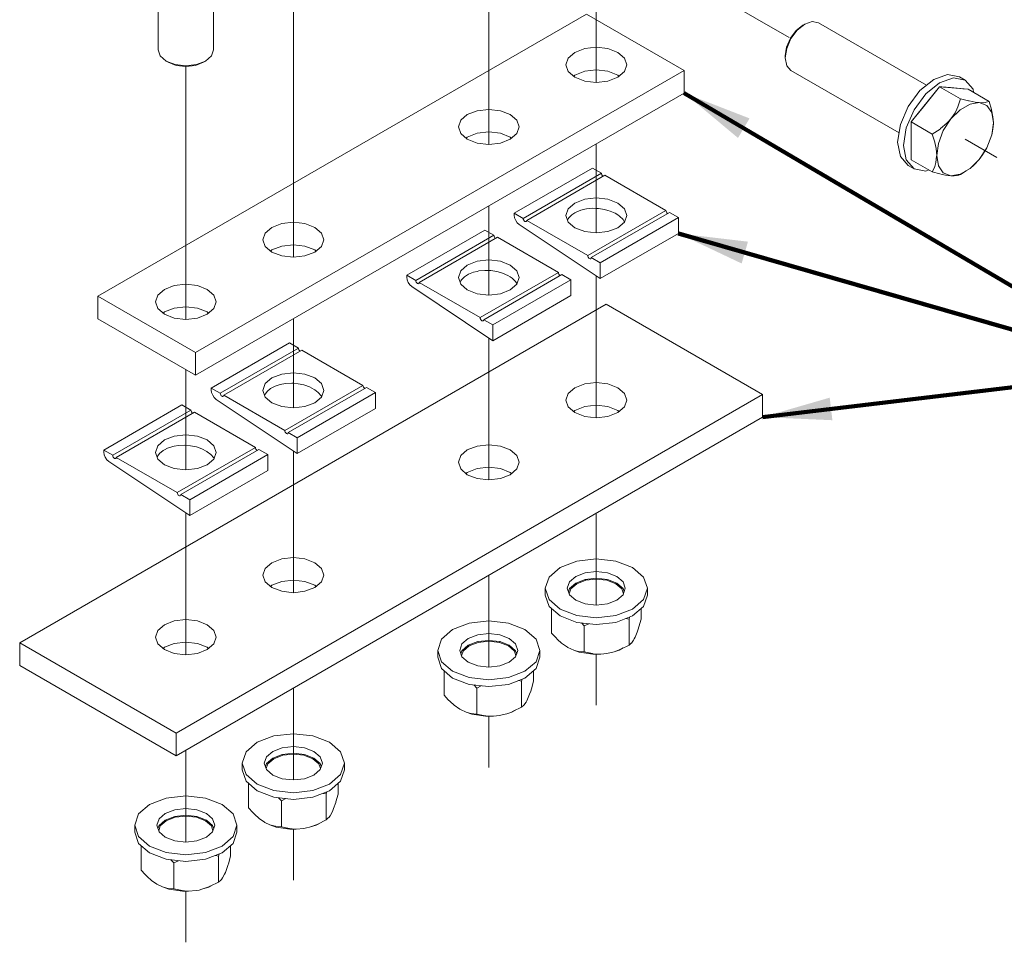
# Model space of a CAD drawing. Header units: millimetres. Extents: x -1413 to 6997, y -739331 to -733391.
# Tile 6 of 47: x 3422 to 3779, y -735919 to -735585. Entities that reach past the tile are written whole.
import ezdxf

# ---------------------------------------------------------------- set-up
doc = ezdxf.new("R2010")
doc.units = ezdxf.units.MM
doc.header["$MEASUREMENT"] = 0
doc.linetypes.add('DGN Style 4', pattern=[476.125756, 237.914182, -118.957091, 0.297393, -118.957091])
doc.layers.add('ENG STEEL', color=5, linetype='Continuous', lineweight=0)
doc.layers.add('Side Slip Cradle Stbd', color=7, linetype='Continuous', lineweight=0)
doc.styles.add('Style-ENGINEERING_0', font='ENGINEERING.shx')
doc.dimstyles.new('MetricMM', dxfattribs={"dimtxt": 3, "dimasz": 3, "dimexe": 1.5, "dimexo": 1.5, "dimgap": 1.5, "dimtad": 1, "dimdec": 0, "dimzin": 7, "dimtxsty": 'Style-ENGINEERING_0', "dimcen": 0.09, "dimclrd": 1, "dimclre": 1, "dimclrt": 7, "dimadec": 0, "dimazin": 3, "dimtfac": 1, "dimtdec": 0, "dimtofl": 0, "dimtmove": 0, "dimatfit": 3, "dimfxl": 1, "dimtzin": 7, "dimlwd": -1, "dimlwe": 0, "dimarcsym": 0})

# ---------------------------------------------------------------- blocks, each defined once
blk = doc.blocks.new('*U59')
at = {"color": 1, "linetype": 'DGN Style 4', "lineweight": 0}
for p, q in [((702.84, 888.09), (909.36, 768.86)), ((839.16, 843.58), (839.16, 752.91)), ((800.27, 821.95), (800.27, 730.46)), ((729.56, 781.12), (729.56, 689.63)), ((690.67, 758.67), (690.67, 667.18)), ((839.16, 730.69), (839.16, 698.44)), ((972.55, 732.37), (984.08, 725.72)), ((800.27, 708.23), (800.27, 675.99)), ((839.16, 682.88), (839.16, 631.59)), ((729.56, 667.41), (729.56, 635.16)), ((800.27, 660.42), (800.27, 609.14)), ((690.67, 649.04), (690.67, 612.71)), ((729.56, 619.6), (729.56, 568.31)), ((690.67, 597.15), (690.67, 545.86)), ((839.16, 597.12), (839.16, 563.83)), ((800.27, 574.66), (800.27, 541.38)), ((839.16, 546.06), (839.16, 527.56)), ((729.56, 533.84), (729.56, 500.56)), ((800.27, 523.6), (800.27, 505.1)), ((690.67, 511.38), (690.67, 478.1)), ((729.56, 482.78), (729.56, 464.28)), ((690.67, 460.33), (690.67, 441.82))]:
    blk.add_line(p, q, dxfattribs=at)
at = {"layer": 'ENG STEEL', "color": 252, "linetype": 'Continuous', "lineweight": 0}
for p, q in [((700.67, 795.77), (700.67, 764.68)), ((700.67, 764.68), (699.91, 762.47)), ((953.09, 738.6), (963.36, 751.37)), ((963.36, 751.37), (973.63, 750.45)), ((963.36, 751.37), (970.96, 746.98)), ((981.23, 746.06), (973.63, 750.45)), ((973.8, 746.28), (973.99, 746.23)), ((977.69, 745.6), (974.36, 745.09)), ((977.69, 745.6), (979.23, 745.56)), ((982.21, 741.98), (980.4, 744.55)), ((981.23, 746.06), (982.12, 743.13)), ((967.42, 739.68), (968.96, 741.95)), ((953.09, 724.91), (953.09, 738.6)), ((960.7, 734.21), (953.09, 738.6)), ((960.7, 734.21), (963.53, 736.05)), ((961.59, 731.28), (960.7, 734.21)), ((963.53, 736.05), (963.72, 736.18)), ((962.9, 730.83), (962.29, 726.45)), ((977.69, 725.07), (980.4, 729.27)), ((960.7, 720.52), (953.09, 724.91)), ((962.29, 726.45), (962.9, 722.77)), ((977.69, 725.07), (974.36, 721.75)), ((977.69, 725.07), (975.75, 723.02)), ((958.35, 720.84), (959.47, 721.23)), ((960.7, 720.52), (961.38, 721.89)), ((963.46, 719.85), (960.7, 720.52)), ((961.38, 721.89), (961.59, 722.54)), ((970.96, 719.6), (969.97, 719.24)), ((972.97, 720.94), (970.96, 719.6)), ((839.16, 575.96), (835.14, 575.5)), ((839.16, 573.51), (839.29, 573.49)), ((835.14, 573.05), (835.34, 573.07)), ((843.18, 573.05), (843.24, 573.02)), ((846.58, 571.73), (848.86, 569.77)), ((849.24, 568.67), (848.86, 569.77)), ((822.96, 553.71), (822.96, 562.58)), ((846.24, 560.03), (852.24, 562.34)), ((851.01, 558.77), (851.22, 559.5)), ((855.35, 558.72), (855.35, 562.58)), ((833.77, 557.38), (834.82, 556.26)), ((834.82, 556.26), (836.43, 557.08)), ((834.82, 546.87), (834.82, 556.26)), ((849.87, 558.98), (851.01, 558.77)), ((851.01, 558.77), (851.01, 549.37)), ((800.27, 553.5), (796.25, 553.04)), ((824.49, 552.04), (822.96, 553.71)), ((852.91, 551.66), (853.18, 552.21)), ((853.18, 552.21), (853.92, 554.02)), ((796.25, 550.59), (796.45, 550.62)), ((800.27, 551.05), (800.4, 551.04)), ((804.29, 550.59), (804.35, 550.57)), ((807.69, 549.28), (809.97, 547.31)), ((810.35, 546.22), (809.97, 547.31)), ((831, 547.49), (832.61, 547.07)), ((832.61, 547.07), (832.73, 547.04)), ((832.73, 547.04), (834.82, 546.87)), ((834.82, 546.87), (837.84, 546.27)), ((837.93, 546.03), (837.92, 546.03)), ((842.92, 546.29), (842.91, 546.29)), ((845.66, 546.93), (842.92, 546.29)), ((842.92, 546.29), (842.92, 546.29)), ((847.46, 547.51), (847.46, 547.51)), ((784.07, 531.26), (784.07, 540.13)), ((807.35, 537.57), (813.35, 539.89)), ((816.46, 536.27), (816.46, 540.13)), ((794.88, 534.93), (795.93, 533.81)), ((795.93, 533.81), (797.54, 534.63)), ((810.97, 536.52), (812.12, 536.31)), ((812.12, 536.31), (812.33, 537.05)), ((812.12, 536.31), (812.12, 526.92)), ((785.6, 529.59), (784.07, 531.26)), ((795.93, 524.41), (795.93, 533.81)), ((814.29, 529.76), (815.03, 531.56)), ((814.02, 529.2), (814.29, 529.76)), ((792.11, 525.03), (793.72, 524.62)), ((793.72, 524.62), (793.84, 524.59)), ((793.84, 524.59), (795.93, 524.41)), ((795.93, 524.41), (798.95, 523.81)), ((804.03, 523.83), (804.02, 523.83)), ((806.76, 524.48), (804.03, 523.83)), ((804.03, 523.83), (804.03, 523.83)), ((808.57, 525.05), (808.57, 525.05)), ((799.04, 523.58), (799.03, 523.58)), ((719.06, 506.62), (719.86, 508.94)), ((719.86, 506.49), (719.48, 505.39)), ((719.82, 506.37), (719.86, 506.49)), ((739.22, 506.52), (739.26, 506.49)), ((748.06, 506.62), (746.65, 502.53)), ((746.65, 502.53), (742.64, 499.06)), ((713.36, 490.43), (713.36, 499.3)), ((745.75, 495.44), (745.75, 499.3)), ((722.48, 494.3), (716.48, 496.62)), ((741.41, 495.49), (740.3, 495.71)), ((741.63, 496.23), (741.41, 495.49)), ((741.41, 495.49), (741.41, 486.09)), ((745.75, 495.44), (744.94, 492.63)), ((724.17, 494.11), (725.22, 492.98)), ((726.87, 493.8), (725.22, 492.98)), ((725.22, 483.59), (725.22, 492.98)), ((713.36, 490.43), (714.89, 488.76)), ((715.56, 488.14), (714.89, 488.76)), ((742.85, 487.58), (743.58, 488.93)), ((680.17, 484.16), (680.97, 486.48)), ((738.4, 484.56), (738.39, 484.56)), ((680.97, 484.03), (680.59, 482.94)), ((680.93, 483.92), (680.97, 484.03)), ((700.33, 484.07), (700.37, 484.03)), ((709.17, 484.16), (707.76, 480.08)), ((723.13, 483.76), (725.22, 483.59)), ((728.33, 482.75), (728.32, 482.75)), ((733.31, 483.01), (730.58, 482.81)), ((734.33, 483.2), (733.31, 483.01)), ((733.31, 483.01), (733.31, 483.01)), ((707.76, 480.08), (703.75, 476.61)), ((674.47, 467.98), (674.47, 476.85)), ((683.59, 471.85), (677.58, 474.16)), ((702.74, 473.77), (702.52, 473.04)), ((706.86, 472.99), (706.86, 476.85)), ((685.28, 471.65), (686.33, 470.53)), ((687.98, 471.34), (686.33, 470.53)), ((686.33, 461.13), (686.33, 470.53)), ((702.52, 473.04), (701.4, 473.26)), ((702.52, 473.04), (702.52, 463.64)), ((706.86, 472.99), (706.05, 470.18)), ((674.47, 467.98), (676, 466.31)), ((676.67, 465.69), (676, 466.31)), ((703.96, 465.12), (704.69, 466.48)), ((684.24, 461.31), (686.33, 461.13)), ((689.44, 460.3), (689.43, 460.3)), ((694.42, 460.55), (691.68, 460.35)), ((695.44, 460.74), (694.42, 460.55)), ((694.42, 460.55), (694.42, 460.55)), ((699.51, 462.11), (699.5, 462.11))]:
    blk.add_line(p, q, dxfattribs=at)
at = {"layer": 'ENG STEEL', "color": 252, "linetype": 'Continuous', "lineweight": 0, "flags": 128}
for points in [[(699.91, 762.47), (697.74, 760.6), (697.03, 760.19), (694.11, 759.07), (690.67, 758.67), (687.22, 759.07), (684.3, 760.19), (683.6, 760.6), (681.43, 762.47), (680.67, 764.68), (680.67, 799.85)], [(907.5, 762.58), (907.98, 765.68), (909.36, 768.86), (911.43, 771.64), (913.86, 773.61), (914.57, 774.02), (917.28, 774.96), (919.57, 774.51), (958.67, 751.94)], [(907.5, 761.77), (908.04, 765.2), (909.57, 768.74), (911.86, 771.83), (914.57, 774.02)], [(948.67, 734.62), (909.57, 757.19), (908.04, 758.95), (907.5, 761.77), (907.5, 762.58)], [(697.74, 760.6), (694.49, 759.35), (690.67, 758.91), (686.84, 759.35), (683.6, 760.6)], [(958.35, 720.84), (954.11, 721.66), (951.99, 722.89), (949.15, 726.15), (948.16, 731.35), (949.15, 737.71), (951.99, 744.25), (956.23, 749.97), (961.24, 754.01), (966.24, 755.75), (970.49, 754.93), (972.61, 753.7), (975.45, 750.44), (975.67, 749.27)], [(954.11, 721.66), (951.27, 724.92), (950.28, 730.13), (951.27, 736.48), (954.11, 743.02), (958.35, 748.75), (963.36, 752.79), (968.37, 754.53), (972.61, 753.7)], [(973.63, 750.45), (973.63, 750.45), (971.77, 750.62), (970.88, 750.7), (968.48, 750.91), (967.32, 751.02), (964.12, 751.3), (963.36, 751.37), (960.42, 747.72), (959.4, 746.44), (956.99, 743.44), (955.84, 742.02), (953.09, 738.6), (953.09, 737.61), (953.09, 736.66), (953.09, 733.24), (953.09, 731.75), (953.09, 728.23), (953.09, 726.84), (953.09, 724.91), (953.09, 724.91)], [(974.36, 745.09), (970.75, 743), (967.42, 739.68)], [(968.96, 741.95), (969.63, 743.26), (969.94, 744.12), (970.96, 746.98), (973.8, 746.28)], [(973.99, 746.23), (976.26, 745.79), (977.01, 745.68), (977.69, 745.6), (980.4, 744.55)], [(979.23, 745.56), (979.9, 745.63), (980.21, 745.73), (981.23, 746.06)], [(982.12, 743.13), (982.16, 742.98), (982.66, 740.46), (982.82, 738.3), (982.82, 738.07), (982.6, 735.95), (982.21, 733.92), (980.4, 729.27), (978.88, 726.77), (978.3, 725.89), (977.69, 725.07)], [(982.21, 733.92), (982.82, 738.3), (982.21, 741.98)], [(963.72, 736.18), (966, 738.11), (966.75, 738.89), (967.42, 739.68), (964.7, 735.48), (962.9, 730.83)], [(961.59, 722.54), (962.03, 723.95), (962.28, 726.21), (962.29, 726.45), (962.07, 729), (961.63, 731.12), (961.59, 731.28)], [(970.75, 719.66), (967.42, 719.14), (964.7, 720.2), (962.9, 722.77)], [(969.97, 719.24), (969.91, 719.22), (968.62, 719.09), (968.04, 719.1), (967.42, 719.14), (965.49, 719.41), (964.3, 719.64), (963.46, 719.85)], [(975.75, 723.02), (974.36, 721.75), (970.75, 719.66), (969.97, 719.24), (969.98, 719.24)], [(822.07, 563.36), (820.66, 567.45), (820.66, 569.9), (822.07, 573.98), (826.08, 577.45), (832.08, 579.76), (839.16, 580.58), (846.24, 579.76), (852.24, 577.45), (856.25, 573.98), (857.66, 569.9), (857.66, 567.45), (856.25, 563.36), (852.24, 559.89), (846.24, 557.58), (839.16, 556.77), (832.08, 557.58), (826.08, 559.89), (822.07, 563.36)], [(828.66, 569.9), (829.46, 572.22), (831.73, 574.18), (835.14, 575.5)], [(846.58, 571.73), (843.18, 573.05), (839.16, 573.51), (835.14, 573.05), (831.73, 571.73), (829.46, 569.77), (829.08, 568.67)], [(839.16, 575.96), (843.18, 575.5), (846.58, 574.18), (848.86, 572.22), (849.66, 569.9)], [(848.99, 567.95), (848.4, 569.66), (846.23, 571.53), (842.99, 572.78), (839.16, 573.22), (835.33, 572.78), (832.09, 571.53), (829.92, 569.66), (829.33, 567.95)], [(846.24, 560.03), (839.16, 559.21), (832.08, 560.03), (826.08, 562.34), (822.07, 565.81), (820.66, 569.9)], [(828.66, 569.9), (828.66, 569.9), (829.46, 567.58), (831.73, 565.61), (835.14, 564.3), (839.16, 563.83), (843.18, 564.3), (846.58, 565.61), (848.86, 567.58), (849.66, 569.9), (849.66, 569.9)], [(857.66, 569.9), (856.25, 565.81), (852.24, 562.34)], [(783.18, 540.91), (781.77, 544.99), (781.77, 547.44), (783.18, 551.53), (787.19, 554.99), (793.19, 557.31), (800.27, 558.12), (807.35, 557.31), (813.35, 554.99), (817.36, 551.53), (818.77, 547.44), (818.77, 544.99), (817.36, 540.91), (813.35, 537.44), (807.35, 535.12), (800.27, 534.31), (793.19, 535.12), (787.19, 537.44), (783.18, 540.91)], [(853.92, 554.02), (854.31, 555.17), (854.55, 555.99), (855.35, 558.72)], [(789.77, 547.44), (790.57, 549.76), (792.84, 551.73), (796.25, 553.04)], [(800.27, 553.5), (804.29, 553.04), (807.69, 551.73), (809.97, 549.76), (810.77, 547.44)], [(807.69, 549.28), (804.29, 550.59), (800.27, 551.05), (796.25, 550.59), (792.84, 549.28), (790.57, 547.31), (790.19, 546.22)], [(810.1, 545.49), (809.51, 547.2), (807.34, 549.08), (804.09, 550.33), (800.27, 550.77), (796.44, 550.33), (793.2, 549.08), (791.03, 547.2), (790.44, 545.49)], [(842.92, 546.29), (841.9, 546.16), (840.85, 546.09), (837.92, 546.03), (833, 546.79), (831, 547.49), (828.89, 548.46), (828.69, 548.58), (826.61, 550.07), (825.16, 551.41), (824.49, 552.04)], [(848.03, 547.9), (848.03, 547.9), (851.01, 549.37), (851.82, 550.05), (851.87, 550.09), (852.63, 551.15), (852.91, 551.66)], [(807.35, 537.57), (800.27, 536.76), (793.19, 537.57), (787.19, 539.89), (783.18, 543.35), (781.77, 547.44)], [(789.77, 547.44), (789.77, 547.44), (790.57, 545.12), (792.84, 543.16), (796.25, 541.84), (800.27, 541.38), (804.29, 541.84), (807.69, 543.16), (809.97, 545.12), (810.77, 547.44), (810.77, 547.44)], [(818.77, 547.44), (817.36, 543.35), (813.35, 539.89)], [(837.84, 546.27), (838.03, 546.23), (840.85, 546.09)], [(845.66, 546.93), (847.46, 547.51), (848.85, 548.31)], [(848.03, 547.9), (847.13, 547.46), (845.66, 546.93)], [(815.03, 531.56), (815.42, 532.71), (815.66, 533.54), (816.46, 536.27)], [(804.03, 523.83), (803.01, 523.71), (801.96, 523.64), (799.03, 523.58), (794.1, 524.34), (792.11, 525.03), (790, 526), (789.8, 526.12), (787.72, 527.61), (786.27, 528.96), (785.6, 529.59)], [(809.14, 525.45), (809.14, 525.45), (812.12, 526.92), (812.93, 527.59), (812.98, 527.64), (813.74, 528.69), (814.02, 529.2)], [(798.95, 523.81), (799.14, 523.77), (801.96, 523.64)], [(806.76, 524.48), (808.57, 525.05), (809.96, 525.86)], [(809.14, 525.45), (808.23, 525.01), (806.76, 524.48)], [(716.48, 496.62), (712.47, 500.08), (711.06, 504.17), (711.06, 506.62), (712.47, 510.7), (716.48, 514.17), (722.48, 516.49), (729.56, 517.3), (736.64, 516.49), (742.64, 514.17), (746.65, 510.7), (748.06, 506.62), (748.06, 504.17), (746.65, 500.08), (742.64, 496.62), (736.64, 494.3), (729.56, 493.49), (722.48, 494.3)], [(739.39, 504.67), (738.8, 506.38), (736.63, 508.25), (733.38, 509.5), (729.56, 509.94), (725.73, 509.5), (722.49, 508.25), (720.32, 506.38), (719.73, 504.67)], [(719.86, 508.94), (722.13, 510.9), (725.54, 512.22), (729.56, 512.68), (733.58, 512.22), (736.98, 510.9), (739.26, 508.94), (740.06, 506.62)], [(739.64, 505.39), (739.26, 506.49), (736.98, 508.45), (733.58, 509.77), (729.56, 510.23), (725.54, 509.77), (722.13, 508.45), (719.86, 506.49)], [(742.64, 499.06), (736.64, 496.75), (729.56, 495.94), (722.48, 496.75), (716.48, 499.06), (712.47, 502.53), (711.06, 506.62)], [(719.06, 506.62), (719.06, 506.62), (719.86, 504.3), (722.13, 502.33), (725.54, 501.02), (729.56, 500.56), (733.58, 501.02), (736.98, 502.33), (739.26, 504.3), (740.06, 506.62), (740.06, 506.62)], [(677.58, 474.16), (673.57, 477.63), (672.17, 481.71), (672.17, 484.16), (673.57, 488.25), (677.58, 491.72), (683.59, 494.03), (690.67, 494.84), (697.75, 494.03), (703.75, 491.72), (707.76, 488.25), (709.17, 484.16), (709.17, 481.71), (707.76, 477.63), (703.75, 474.16), (697.75, 471.85), (690.67, 471.03), (683.59, 471.85)], [(743.58, 488.93), (743.85, 489.55), (744.14, 490.26), (744.89, 492.45), (744.94, 492.63)], [(680.97, 486.48), (683.24, 488.45), (686.65, 489.76), (690.67, 490.23), (694.68, 489.76), (698.09, 488.45), (700.37, 486.48), (701.17, 484.16)], [(730.58, 482.81), (728.32, 482.75), (723.39, 483.51), (721.08, 484.32), (719.29, 485.18), (719.09, 485.3), (717.14, 486.67), (715.56, 488.14)], [(700.49, 482.21), (699.91, 483.92), (697.74, 485.8), (694.49, 487.05), (690.67, 487.49), (686.84, 487.05), (683.6, 485.8), (681.43, 483.92), (680.84, 482.21)], [(700.74, 482.94), (700.37, 484.03), (698.09, 486), (694.68, 487.32), (690.67, 487.78), (686.65, 487.32), (683.24, 486), (680.97, 484.03)], [(734.33, 483.2), (735.38, 483.45), (737.86, 484.23), (738.75, 484.74)], [(735.38, 483.45), (738.2, 484.46), (738.39, 484.56)], [(738.39, 484.56), (741.41, 486.09), (742.21, 486.81), (742.21, 486.81)], [(742.21, 486.81), (742.21, 486.81), (742.45, 487.03), (742.85, 487.58)], [(703.75, 476.61), (697.75, 474.3), (690.67, 473.48), (683.59, 474.3), (677.58, 476.61), (673.57, 480.08), (672.17, 484.16)], [(680.17, 484.16), (680.17, 484.16), (680.97, 481.84), (683.24, 479.88), (686.65, 478.56), (690.67, 478.1), (694.68, 478.56), (698.09, 479.88), (700.37, 481.84), (701.17, 484.16), (701.17, 484.16)], [(723.13, 483.76), (723.01, 483.8), (721.08, 484.32)], [(725.22, 483.59), (728.21, 483.04), (729.11, 482.88), (730.58, 482.81)], [(704.69, 466.48), (704.96, 467.1), (705.24, 467.8), (706, 470), (706.05, 470.18)], [(691.68, 460.35), (689.43, 460.3), (684.5, 461.06), (682.19, 461.87), (680.4, 462.72), (680.2, 462.84), (678.25, 464.22), (676.67, 465.69)], [(699.5, 462.11), (702.52, 463.64), (703.32, 464.36), (703.32, 464.36)], [(703.32, 464.36), (703.32, 464.36), (703.56, 464.57), (703.96, 465.12)], [(684.24, 461.31), (684.12, 461.34), (682.19, 461.87)], [(686.33, 461.13), (689.31, 460.59), (690.22, 460.42), (691.68, 460.35)], [(695.44, 460.74), (696.49, 461), (698.97, 461.77), (699.86, 462.29)], [(696.49, 461), (699.31, 462.01), (699.5, 462.11)]]:
    blk.add_lwpolyline(points, dxfattribs=at)
at = {"layer": 'Side Slip Cradle Stbd', "color": 3, "linetype": 'Continuous', "lineweight": 0}
for p, q in [((835.62, 777.63), (658.85, 675.57)), ((870.98, 757.22), (835.62, 777.63)), ((850.16, 759.26), (849.32, 756.83)), ((694.2, 655.16), (870.98, 757.22)), ((870.98, 749.06), (870.98, 757.22)), ((870.98, 749.06), (694.2, 646.99)), ((804.48, 730.94), (800.27, 730.46)), ((721.78, 691.49), (725.35, 690.12)), ((658.85, 675.57), (694.2, 655.16)), ((658.85, 667.41), (658.85, 675.57)), ((630.56, 550.17), (842.69, 672.64)), ((842.69, 672.64), (899.26, 639.98)), ((694.2, 646.99), (658.85, 667.41)), ((698.44, 669.04), (694.88, 667.66)), ((694.2, 655.16), (694.2, 646.99)), ((899.26, 639.98), (687.13, 517.51)), ((828.16, 637.94), (829, 635.51)), ((899.26, 639.98), (899.26, 631.82)), ((834.95, 635.64), (839.16, 636.13)), ((687.13, 509.34), (899.26, 631.82)), ((808.05, 619.98), (810.43, 617.92)), ((811.27, 615.49), (810.43, 617.92)), ((808.52, 611.41), (808.05, 611.81)), ((719.39, 572.23), (721.78, 570.17)), ((680.5, 554.64), (679.67, 552.21)), ((687.13, 517.51), (630.56, 550.17)), ((630.56, 550.17), (630.56, 542)), ((698.44, 548.54), (698.92, 548.13)), ((630.56, 542), (687.13, 509.34)), ((687.13, 517.51), (687.13, 509.34))]:
    blk.add_line(p, q, dxfattribs=at)
at = {"layer": 'Side Slip Cradle Stbd', "color": 30, "linetype": 'Continuous', "lineweight": 0}
for p, q in [((809.46, 705.61), (837.74, 721.94)), ((812.71, 703.73), (841, 720.06)), ((837.74, 721.94), (841, 720.06)), ((842.27, 719.33), (813.99, 703)), ((864.33, 706.59), (842.27, 719.33)), ((809.46, 705.61), (809.46, 704.86)), ((812.71, 703.73), (809.46, 705.61)), ((836.05, 690.26), (864.33, 706.59)), ((837.32, 689.52), (865.6, 705.85)), ((864.38, 706.28), (864.33, 706.59)), ((868.86, 703.98), (865.6, 705.85)), ((811.28, 701.53), (810.57, 702.16)), ((812.76, 703.42), (812.71, 703.73)), ((813.99, 703), (836.05, 690.26)), ((840.57, 687.65), (868.86, 703.98)), ((846.94, 700.3), (849.32, 702.36)), ((868.86, 698.26), (868.86, 703.98)), ((770.57, 683.16), (798.85, 699.49)), ((798.85, 699.49), (802.11, 697.61)), ((840.57, 681.93), (811.28, 701.53)), ((840.57, 681.93), (868.86, 698.26)), ((773.82, 681.28), (802.11, 697.61)), ((803.38, 696.87), (775.09, 680.54)), ((825.44, 684.14), (803.38, 696.87)), ((836.05, 690.26), (836.1, 689.95)), ((837.32, 689.52), (840.57, 687.65)), ((840.57, 687.65), (840.57, 681.93)), ((797.16, 667.81), (825.44, 684.14)), ((825.49, 683.83), (825.44, 684.14)), ((770.57, 683.16), (770.57, 682.41)), ((773.82, 681.28), (770.57, 683.16)), ((773.87, 680.97), (773.82, 681.28)), ((775.09, 680.54), (797.16, 667.81)), ((798.43, 667.07), (826.71, 683.4)), ((801.68, 665.19), (829.97, 681.52)), ((829.97, 681.52), (826.71, 683.4)), ((829.97, 675.81), (829.97, 681.52)), ((772.39, 679.08), (771.68, 679.71)), ((801.68, 659.48), (772.39, 679.08)), ((808.05, 677.85), (810.43, 679.91)), ((801.68, 659.48), (829.97, 675.81)), ((797.16, 667.81), (797.2, 667.5)), ((798.43, 667.07), (801.68, 665.19)), ((801.68, 665.19), (801.68, 659.48)), ((728.14, 658.66), (699.86, 642.33)), ((731.4, 656.78), (703.11, 640.45)), ((704.38, 639.72), (732.67, 656.05)), ((731.4, 656.78), (728.14, 658.66)), ((731.44, 656.47), (731.4, 656.78)), ((732.67, 656.05), (754.73, 643.31)), ((699.86, 641.59), (699.86, 642.33)), ((699.86, 642.33), (703.11, 640.45)), ((754.73, 643.31), (726.45, 626.98)), ((756, 642.58), (727.72, 626.25)), ((754.73, 643.31), (754.78, 643)), ((756, 642.58), (759.26, 640.7)), ((700.97, 638.89), (701.68, 638.25)), ((701.68, 638.25), (730.97, 618.65)), ((704.2, 639.31), (704.34, 639.47)), ((704.38, 639.72), (704.34, 639.47)), ((726.45, 626.98), (704.38, 639.72)), ((759.26, 640.7), (730.97, 624.37)), ((759.26, 640.7), (759.26, 634.98)), ((689.25, 636.21), (660.97, 619.88)), ((692.5, 634.33), (664.22, 618)), ((692.5, 634.33), (689.25, 636.21)), ((692.55, 634.02), (692.5, 634.33)), ((759.26, 634.98), (730.97, 618.65)), ((737.34, 637.02), (733.77, 635.65)), ((665.49, 617.26), (693.78, 633.59)), ((693.78, 633.59), (715.84, 620.86)), ((726.49, 626.67), (726.45, 626.98)), ((730.97, 624.37), (727.72, 626.25)), ((730.97, 618.65), (730.97, 624.37)), ((660.97, 619.13), (660.97, 619.88)), ((660.97, 619.88), (664.22, 618)), ((715.84, 620.86), (687.55, 604.53)), ((717.11, 620.12), (688.83, 603.79)), ((715.84, 620.86), (715.89, 620.55)), ((717.11, 620.12), (720.36, 618.24)), ((662.08, 616.43), (662.79, 615.8)), ((665.31, 616.85), (665.44, 617.01)), ((665.49, 617.26), (665.44, 617.01)), ((687.55, 604.53), (665.49, 617.26)), ((720.36, 618.24), (692.08, 601.91)), ((720.36, 618.24), (720.36, 612.53)), ((662.79, 615.8), (692.08, 596.2)), ((698.44, 614.57), (694.88, 613.19)), ((720.36, 612.53), (692.08, 596.2)), ((687.6, 604.22), (687.55, 604.53)), ((692.08, 601.91), (688.83, 603.79)), ((692.08, 596.2), (692.08, 601.91))]:
    blk.add_line(p, q, dxfattribs=at)
at = {"layer": 'Side Slip Cradle Stbd', "color": 3, "linetype": 'Continuous', "lineweight": 0, "flags": 128}
for points in [[(828.16, 759.26), (829, 761.69), (831.38, 763.75), (834.95, 765.13), (839.16, 765.61), (843.37, 765.13), (846.94, 763.75), (849.32, 761.69), (850.16, 759.26)], [(849.32, 756.83), (846.94, 754.77), (843.37, 753.4), (839.16, 752.91), (834.95, 753.4), (831.38, 754.77), (829, 756.83), (828.16, 759.26), (828.16, 759.26)], [(830.91, 755.18), (831.38, 755.59), (834.95, 756.96), (839.16, 757.45), (843.37, 756.96), (846.94, 755.59), (847.41, 755.18)], [(789.27, 736.81), (790.11, 739.24), (792.49, 741.3), (796.06, 742.68), (800.27, 743.16), (804.48, 742.68), (808.05, 741.3), (810.43, 739.24), (811.27, 736.81)], [(800.27, 730.46), (796.06, 730.94), (792.49, 732.32), (790.11, 734.38), (789.27, 736.81), (789.27, 736.81)], [(792.02, 732.73), (792.49, 733.13), (796.06, 734.51), (800.27, 734.99), (804.48, 734.51), (808.05, 733.13), (808.52, 732.73)], [(811.27, 736.81), (811.27, 736.81), (810.43, 734.38), (808.05, 732.32), (804.48, 730.94)], [(740.56, 695.98), (739.72, 698.41), (737.34, 700.47), (733.77, 701.85), (729.56, 702.33), (725.35, 701.85), (721.78, 700.47), (719.39, 698.41), (718.56, 695.98)], [(718.56, 695.98), (718.56, 695.98), (719.39, 693.55), (721.78, 691.49)], [(725.35, 690.12), (729.56, 689.63), (733.77, 690.12), (737.34, 691.49), (739.72, 693.55), (740.56, 695.98), (740.56, 695.98)], [(737.81, 691.9), (737.34, 692.31), (733.77, 693.69), (729.56, 694.17), (725.35, 693.69), (721.78, 692.31), (721.31, 691.9)], [(679.67, 673.53), (680.5, 675.96), (682.89, 678.02), (686.46, 679.4), (690.67, 679.88), (694.88, 679.4), (698.44, 678.02), (700.83, 675.96), (701.67, 673.53)], [(694.88, 667.66), (690.67, 667.18), (686.46, 667.66), (682.89, 669.04), (680.5, 671.1), (679.67, 673.53), (679.67, 673.53)], [(701.67, 673.53), (701.67, 673.53), (700.83, 671.1), (698.44, 669.04)], [(682.42, 669.45), (682.89, 669.86), (686.46, 671.23), (690.67, 671.72), (694.88, 671.23), (698.44, 669.86), (698.92, 669.45)], [(828.16, 637.94), (829, 640.37), (831.38, 642.43), (834.95, 643.81), (839.16, 644.29), (843.37, 643.81), (846.94, 642.43), (849.32, 640.37), (850.16, 637.94)], [(850.16, 637.94), (850.16, 637.94), (849.32, 635.51), (846.94, 633.45), (843.37, 632.07), (839.16, 631.59), (834.95, 632.07), (831.38, 633.45), (829, 635.51)], [(834.95, 635.64), (831.38, 634.27), (830.91, 633.86)], [(839.16, 636.13), (843.37, 635.64), (846.94, 634.27), (847.41, 633.86)], [(808.05, 619.98), (804.48, 621.36), (800.27, 621.84), (796.06, 621.36), (792.49, 619.98), (790.11, 617.92), (789.27, 615.49)], [(811.27, 615.49), (811.27, 615.49), (810.43, 613.06), (808.05, 611), (804.48, 609.62), (800.27, 609.14), (796.06, 609.62), (792.49, 611), (790.11, 613.06), (789.27, 615.49), (789.27, 615.49)], [(792.02, 611.41), (792.49, 611.81), (796.06, 613.19), (800.27, 613.67), (804.48, 613.19), (808.05, 611.81)], [(718.56, 574.66), (719.39, 577.09), (721.78, 579.15), (725.35, 580.53), (729.56, 581.01), (733.77, 580.53), (737.34, 579.15), (739.72, 577.09), (740.56, 574.66)], [(719.39, 572.23), (718.56, 574.66), (718.56, 574.66)], [(740.56, 574.66), (740.56, 574.66), (739.72, 572.23), (737.34, 570.17), (733.77, 568.8), (729.56, 568.31), (725.35, 568.8), (721.78, 570.17)], [(721.31, 570.58), (721.78, 570.99), (725.35, 572.37), (729.56, 572.85), (733.77, 572.37), (737.34, 570.99), (737.81, 570.58)], [(680.5, 554.64), (682.89, 556.7), (686.46, 558.08), (690.67, 558.56), (694.88, 558.08), (698.44, 556.7), (700.83, 554.64), (701.67, 552.21)], [(701.67, 552.21), (701.67, 552.21), (700.83, 549.78), (698.44, 547.72), (694.88, 546.34), (690.67, 545.86), (686.46, 546.34), (682.89, 547.72), (680.5, 549.78), (679.67, 552.21), (679.67, 552.21)], [(682.42, 548.13), (682.89, 548.54), (686.46, 549.91), (690.67, 550.4), (694.88, 549.91), (698.44, 548.54)]]:
    blk.add_lwpolyline(points, dxfattribs=at)
at = {"layer": 'Side Slip Cradle Stbd', "color": 30, "linetype": 'Continuous', "lineweight": 0, "flags": 128}
for points in [[(841, 720.06), (841.05, 719.75), (841.18, 719.43), (841.39, 719.16), (841.63, 718.96), (841.63, 718.96)], [(850.16, 704.79), (849.32, 707.22), (846.94, 709.28), (843.37, 710.66), (839.16, 711.14), (834.95, 710.66), (831.38, 709.28), (829, 707.22), (828.16, 704.79)], [(828.74, 703.09), (829.04, 703.59), (829.23, 703.91), (830.36, 705.03), (831.41, 705.69), (831.85, 705.96), (833.62, 706.68), (834.97, 707.01), (835.61, 707.16), (837.75, 707.37), (839.16, 707.33), (839.94, 707.31), (842.11, 706.98), (843.35, 706.62), (844.16, 706.38), (846.01, 705.55), (846.9, 704.97), (847.59, 704.52), (848.83, 703.33), (849.27, 702.65), (849.37, 702.5)], [(864.97, 705.49), (864.97, 705.49), (864.72, 705.68), (864.52, 705.96), (864.38, 706.28)], [(810.57, 702.16), (809.99, 703.01), (809.6, 703.95), (809.46, 704.86)], [(813.8, 702.58), (813.59, 702.54), (813.35, 702.63), (813.11, 702.83), (812.9, 703.1), (812.76, 703.42)], [(813.8, 702.59), (813.8, 702.58), (813.94, 702.74), (813.99, 703)], [(846.94, 700.3), (843.37, 698.93), (839.16, 698.44), (834.95, 698.93), (831.38, 700.3), (829, 702.36), (828.16, 704.79), (828.16, 704.79)], [(850.16, 704.79), (850.16, 704.79), (849.32, 702.36)], [(802.11, 697.61), (802.15, 697.3), (802.29, 696.98), (802.5, 696.7), (802.74, 696.51), (802.74, 696.51)], [(811.27, 682.34), (810.43, 684.77), (808.05, 686.83), (804.48, 688.21), (800.27, 688.69), (796.06, 688.21), (792.49, 686.83), (790.11, 684.77), (789.27, 682.34)], [(836.1, 689.95), (836.23, 689.63), (836.44, 689.35), (836.68, 689.16), (836.93, 689.07), (837.13, 689.11)], [(837.32, 689.52), (837.27, 689.27), (837.13, 689.11), (837.13, 689.11)], [(789.85, 680.64), (790.14, 681.13), (790.34, 681.46), (791.47, 682.57), (792.52, 683.24), (792.96, 683.51), (794.73, 684.23), (796.08, 684.55), (796.72, 684.71), (798.86, 684.92), (800.27, 684.88), (801.05, 684.86), (803.22, 684.52), (804.46, 684.16), (805.27, 683.93), (807.12, 683.1), (808.01, 682.52), (808.7, 682.07), (809.94, 680.88), (810.38, 680.2), (810.48, 680.05)], [(771.68, 679.71), (771.09, 680.56), (770.71, 681.5), (770.57, 682.41)], [(774.91, 680.13), (774.7, 680.09), (774.46, 680.18), (774.21, 680.37), (774.01, 680.65), (773.87, 680.97)], [(774.91, 680.13), (774.91, 680.13), (775.05, 680.29), (775.09, 680.54)], [(808.05, 677.85), (804.48, 676.47), (800.27, 675.99), (796.06, 676.47), (792.49, 677.85), (790.11, 679.91), (789.27, 682.34), (789.27, 682.34)], [(811.27, 682.34), (811.27, 682.34), (810.43, 679.91)], [(826.08, 683.03), (826.08, 683.03), (825.83, 683.23), (825.63, 683.51), (825.49, 683.83)], [(797.2, 667.5), (797.34, 667.18), (797.55, 666.9), (797.79, 666.7), (798.04, 666.62), (798.24, 666.66)], [(798.43, 667.07), (798.38, 666.82), (798.24, 666.66), (798.24, 666.66)], [(731.44, 656.47), (731.58, 656.16), (731.79, 655.88), (732.03, 655.68), (732.03, 655.68)], [(740.56, 641.51), (739.72, 643.95), (737.34, 646.01), (733.77, 647.38), (729.56, 647.87), (725.35, 647.38), (721.78, 646.01), (719.39, 643.95), (718.56, 641.51)], [(700.97, 638.89), (700.38, 639.73), (699.99, 640.67), (699.86, 641.59)], [(718.56, 641.51), (718.56, 641.51), (719.39, 639.08), (721.78, 637.02), (725.35, 635.65), (729.56, 635.16), (733.77, 635.65)], [(739.77, 639.24), (739.7, 639.38), (739.63, 639.52), (738.55, 640.77), (737.31, 641.71), (737.1, 641.87), (735.36, 642.79), (733.75, 643.35), (733.38, 643.48), (731.25, 643.92), (729.55, 644.06), (729.06, 644.1), (726.89, 644), (725.36, 643.73), (724.82, 643.63), (722.95, 643.01), (721.81, 642.41), (721.34, 642.16), (720.05, 641.12), (719.44, 640.3), (719.14, 639.92), (719.13, 639.87)], [(737.34, 637.02), (739.72, 639.08), (740.56, 641.51), (740.56, 641.51)], [(755.37, 642.21), (755.37, 642.21), (755.12, 642.41), (754.92, 642.68), (754.78, 643)], [(704.2, 639.31), (703.99, 639.27), (703.75, 639.35), (703.5, 639.55), (703.3, 639.83), (703.16, 640.14), (703.11, 640.45)], [(692.55, 634.02), (692.69, 633.7), (692.9, 633.42), (693.14, 633.23), (693.14, 633.23)], [(701.67, 619.06), (700.83, 621.49), (698.44, 623.55), (694.88, 624.93), (690.67, 625.41), (686.46, 624.93), (682.89, 623.55), (680.5, 621.49), (679.67, 619.06)], [(726.49, 626.67), (726.63, 626.35), (726.84, 626.08), (727.08, 625.88), (727.33, 625.79), (727.53, 625.83)], [(727.72, 626.25), (727.67, 625.99), (727.53, 625.83), (727.53, 625.83)], [(700.88, 616.79), (700.81, 616.93), (700.74, 617.07), (699.66, 618.31), (698.42, 619.25), (698.21, 619.42), (696.47, 620.33), (694.86, 620.9), (694.49, 621.03), (692.36, 621.47), (690.66, 621.61), (690.17, 621.65), (688, 621.55), (686.47, 621.28), (685.93, 621.18), (684.06, 620.56), (682.92, 619.96), (682.45, 619.71), (681.16, 618.66), (680.55, 617.85), (680.25, 617.46), (680.23, 617.41)], [(716.48, 619.76), (716.48, 619.76), (716.23, 619.95), (716.03, 620.23), (715.89, 620.55)], [(662.08, 616.43), (661.49, 617.28), (661.1, 618.22), (660.97, 619.13)], [(665.31, 616.85), (665.1, 616.81), (664.86, 616.9), (664.61, 617.09), (664.41, 617.37), (664.27, 617.69), (664.22, 618)], [(679.67, 619.06), (679.67, 619.06), (680.5, 616.63), (682.89, 614.57), (686.46, 613.19), (690.67, 612.71), (694.88, 613.19)], [(698.44, 614.57), (700.83, 616.63), (701.67, 619.06), (701.67, 619.06)], [(687.6, 604.22), (687.74, 603.9), (687.95, 603.62), (688.19, 603.43), (688.43, 603.34), (688.64, 603.38)], [(688.83, 603.79), (688.78, 603.54), (688.64, 603.38), (688.64, 603.38)]]:
    blk.add_lwpolyline(points, dxfattribs=at)
at = {"color": 1, "linetype": 'Continuous'}
for points in [[(870.98, 749.06), (1041, 648.72)], [(868.86, 698.26), (1041, 648.72)], [(899.26, 631.82), (1041, 648.72)]]:
    blk.add_leader(points, dimstyle='MetricMM', override={"dimtxt": 25, "dimasz": 25, "dimgap": 12.5, "dimclrd": 0, "dimlwd": 65534}, dxfattribs=at)

msp = doc.modelspace()

# ---------------------------------------------------------------- block references
at = {"layer": 'Side Slip Cradle Stbd', "color": 7, "linetype": 'Continuous', "lineweight": 0}
msp.add_blockref('*U59', (2791.75, -736360.85), dxfattribs=at)

doc.saveas('drawing.dxf')
